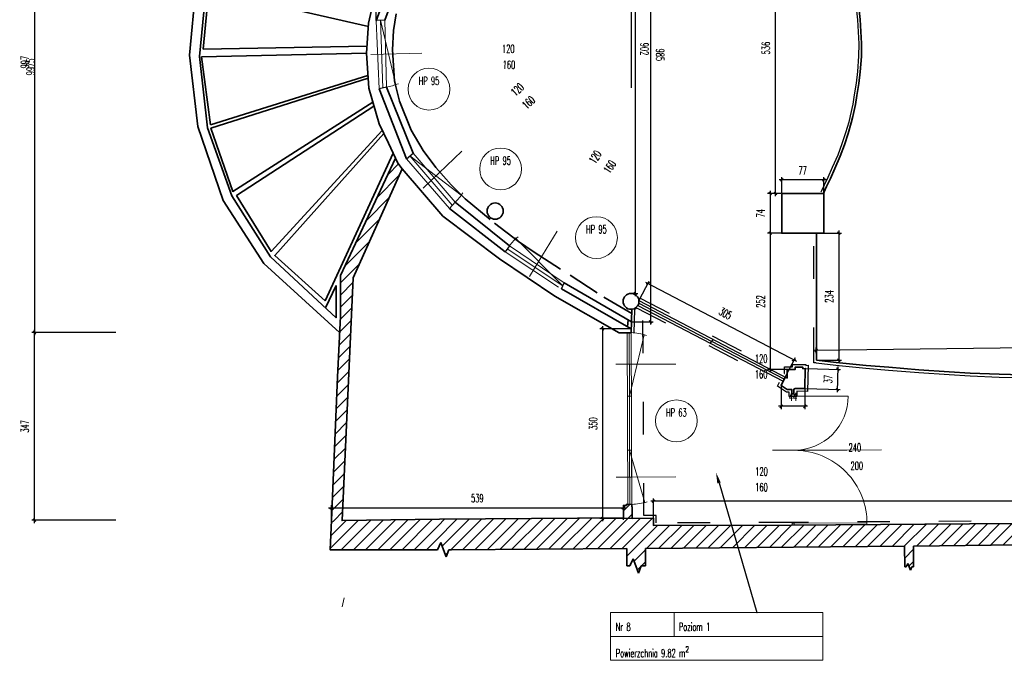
# Model space of a CAD drawing. Header units: millimetres. Extents: x 19887 to 192597, y -14203 to 39042.
# Tile 151 of 256: x 45331 to 49328, y -13860 to -11260. Entities that reach past the tile are written whole.
import ezdxf
from ezdxf import colors
from ezdxf.entities.mleader import LeaderData, LeaderLine
from ezdxf.math import Vec2, Vec3

# ---------------------------------------------------------------- set-up
doc = ezdxf.new("R2010")
doc.units = ezdxf.units.MM
doc.linetypes.add('ACAD_ISO03W100', pattern=[30, 12, -18])
doc.layers.get('Defpoints').update_dxf_attribs({"color": 4})
for name, color, linetype, lineweight in [('Basen_rzut_poziom_1_obrys', 252, 'Continuous', 35), ('Drzwi', 2, 'Continuous', 5), ('Okna', 252, 'Continuous', 5), ('Schody', 252, 'Continuous', 5), ('Tabela', 1, 'Continuous', 0)]:
    doc.layers.add(name, color=color, linetype=linetype, lineweight=lineweight)
for name, color, linetype in [('Opis', 252, 'Continuous'), ('Sufit podwieszany', 252, 'Continuous'), ('Wymiarowanie', 3, 'Continuous'), ('Wypełnienie', 252, 'Continuous')]:
    doc.layers.add(name, color=color, linetype=linetype)
doc.styles.add('ROMANS', font='romans.shx', dxfattribs={"width": 0.6})
doc.styles.get("Standard").update_dxf_attribs({"font": 'arial.ttf'})
doc.dimstyles.new('000001FB70622F18', dxfattribs={"dimtxt": 20, "dimasz": 5, "dimexe": 5, "dimexo": 1, "dimgap": 20, "dimtad": 1, "dimtoh": 1, "dimdec": 0, "dimtxsty": 'Standard', "dimblk": 'OBLIQUE', "dimcen": 0, "dimdle": 5, "dimclrd": 252, "dimclre": 252, "dimclrt": 252, "dimadec": 0, "dimazin": 0, "dimtfac": 1, "dimtdec": 0, "dimtmove": 0, "dimatfit": 3, "dimldrblk": 'OBLIQUE', "dimfxl": 150, "dimfxlon": 1, "dimlwd": 25, "dimlwe": 25, "dimarcsym": 1})
pattern_1 = [(45, (3252.028, -2175.285), (-11.22532, 11.22532), [])]

# ---------------------------------------------------------------- blocks, each defined once
blk = doc.blocks.new('_Oblique')
at = {"color": 0, "linetype": 'ByBlock', "lineweight": -2}
blk.add_line((-0.5, -0.5), (0.5, 0.5), dxfattribs=at)
blk = doc.blocks.new('*D923')
at = {"layer": 'Defpoints', "color": 0}
for p in [(130.1, -5891.7), (130, -6125.8), (171.2, -6125.8)]:
    blk.add_point(p, dxfattribs=at)
at = {"layer": 'Wymiarowanie', "color": 252, "linetype": 'Continuous', "lineweight": 25}
for p, q in [((131.1, -5891.7), (176.3, -5891.7)), ((171.3, -5886.7), (171.2, -6130.8)), ((131, -6125.8), (176.2, -6125.8))]:
    blk.add_line(p, q, dxfattribs=at)
at = {"layer": 'Wymiarowanie', "color": 252, "linetype": 'ByBlock', "lineweight": 25, "xscale": 5, "yscale": 5, "zscale": 5}
for p, rotation in [((171.3, -5891.7), 89.97443339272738), ((171.2, -6125.8), 269.9744333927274)]:
    blk.add_blockref('_Oblique', p, dxfattribs=dict(at, rotation=rotation))
at = {"layer": 'Wymiarowanie', "color": 252, "insert": (153.7, -6008.3), "char_height": 15, "attachment_point": 5, "rotation": 89.9744, "style": 'ROMANS'}
blk.add_mtext('234', dxfattribs=at)
blk = doc.blocks.new('*D924')
at = {"layer": 'Defpoints', "color": 0}
for p in [(1257.1, -6092.9), (1257.3, -6111.3), (130, -6125.8)]:
    blk.add_point(p, dxfattribs=at)
at = {"layer": 'Wymiarowanie', "color": 252, "linetype": 'Continuous', "lineweight": 25}
for p, q in [((124.7, -6107.4), (1262.1, -6092.8)), ((130, -6124.8), (129.7, -6102.4)), ((1257.3, -6110.3), (1257, -6087.9))]:
    blk.add_line(p, q, dxfattribs=at)
at = {"layer": 'Wymiarowanie', "color": 252, "linetype": 'ByBlock', "lineweight": 25, "xscale": 5, "yscale": 5, "zscale": 5}
for p, rotation in [((1257.1, -6092.9), 0.7378206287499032), ((129.7, -6107.4), 180.7378206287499)]:
    blk.add_blockref('_Oblique', p, dxfattribs=dict(at, rotation=rotation))
at = {"layer": 'Wymiarowanie', "color": 252, "insert": (693.2, -6082.6), "char_height": 15, "attachment_point": 5, "rotation": 0.7378, "style": 'ROMANS'}
blk.add_mtext('1127', dxfattribs=at)
blk = doc.blocks.new('*D925')
at = {"layer": 'Defpoints', "color": 0}
for p in [(66, -5818.1), (44.5, -5891.7), (66, -5891.7)]:
    blk.add_point(p, dxfattribs=at)
at = {"layer": 'Wymiarowanie', "color": 252, "linetype": 'Continuous', "lineweight": 25}
for p, q in [((44.5, -5813.1), (44.5, -5896.7)), ((65, -5818.1), (39.5, -5818.1)), ((65, -5891.7), (39.5, -5891.7))]:
    blk.add_line(p, q, dxfattribs=at)
at = {"layer": 'Wymiarowanie', "color": 252, "linetype": 'ByBlock', "lineweight": 25, "xscale": 5, "yscale": 5, "zscale": 5}
for p, rotation in [((44.5, -5818.1), 90), ((44.5, -5891.7), 270)]:
    blk.add_blockref('_Oblique', p, dxfattribs=dict(at, rotation=rotation))
at = {"layer": 'Wymiarowanie', "color": 252, "insert": (27, -5854.9), "char_height": 15, "attachment_point": 5, "rotation": 90, "style": 'ROMANS'}
blk.add_mtext('74', dxfattribs=at)
blk = doc.blocks.new('*D927')
at = {"layer": 'Defpoints', "color": 0}
for p in [(66, -5793.2), (66, -5818.1), (143.5, -5818.1)]:
    blk.add_point(p, dxfattribs=at)
at = {"layer": 'Wymiarowanie', "color": 252, "linetype": 'Continuous', "lineweight": 25}
for p, q in [((148.5, -5793.2), (61, -5793.2)), ((66, -5817.1), (66, -5788.2)), ((143.5, -5817.1), (143.5, -5788.2))]:
    blk.add_line(p, q, dxfattribs=at)
at = {"layer": 'Wymiarowanie', "color": 252, "linetype": 'ByBlock', "lineweight": 25, "xscale": 5, "yscale": 5, "zscale": 5, "rotation": 180}
blk.add_blockref('_Oblique', (66, -5793.2), dxfattribs=at)
at = {"layer": 'Wymiarowanie', "color": 252, "linetype": 'ByBlock', "lineweight": 25, "xscale": 5, "yscale": 5, "zscale": 5}
blk.add_blockref('_Oblique', (143.5, -5793.2), dxfattribs=at)
at = {"layer": 'Wymiarowanie', "color": 252, "insert": (104.7, -5775.7), "char_height": 15, "attachment_point": 5, "style": 'ROMANS'}
blk.add_mtext('77', dxfattribs=at)
blk = doc.blocks.new('*D932')
at = {"layer": 'Defpoints', "color": 0}
for p in [(-170.6, -6386.2), (-170.6, -6431), (1315.6, -6425.8)]:
    blk.add_point(p, dxfattribs=at)
at = {"layer": 'Wymiarowanie', "color": 252, "linetype": 'Continuous', "lineweight": 25}
for p, q in [((1320.6, -6386.2), (-175.6, -6386.2)), ((-170.6, -6430), (-170.6, -6381.2)), ((1315.6, -6424.8), (1315.6, -6381.2))]:
    blk.add_line(p, q, dxfattribs=at)
at = {"layer": 'Wymiarowanie', "color": 252, "linetype": 'ByBlock', "lineweight": 25, "xscale": 5, "yscale": 5, "zscale": 5, "rotation": 180}
blk.add_blockref('_Oblique', (-170.6, -6386.2), dxfattribs=at)
at = {"layer": 'Wymiarowanie', "color": 252, "linetype": 'ByBlock', "lineweight": 25, "xscale": 5, "yscale": 5, "zscale": 5}
blk.add_blockref('_Oblique', (1315.6, -6386.2), dxfattribs=at)
at = {"layer": 'Wymiarowanie', "color": 252, "insert": (572.5, -6368.7), "char_height": 15, "attachment_point": 5, "style": 'ROMANS'}
blk.add_mtext('1486', dxfattribs=at)
blk = doc.blocks.new('*D935')
at = {"layer": 'Defpoints', "color": 0}
for p in [(-211.8, -6067.9), (-264.5, -6418), (-209.7, -6418)]:
    blk.add_point(p, dxfattribs=at)
at = {"layer": 'Wymiarowanie', "color": 252, "linetype": 'Continuous', "lineweight": 25}
for p, q in [((-212.8, -6067.9), (-269.5, -6067.9)), ((-264.5, -6062.9), (-264.5, -6423)), ((-210.7, -6418), (-269.5, -6418))]:
    blk.add_line(p, q, dxfattribs=at)
at = {"layer": 'Wymiarowanie', "color": 252, "linetype": 'ByBlock', "lineweight": 25, "xscale": 5, "yscale": 5, "zscale": 5}
for p, rotation in [((-264.5, -6067.9), 90.00000000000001), ((-264.5, -6418), 270)]:
    blk.add_blockref('_Oblique', p, dxfattribs=dict(at, rotation=rotation))
at = {"layer": 'Wymiarowanie', "color": 252, "insert": (-282, -6242.9), "char_height": 15, "attachment_point": 5, "rotation": 90, "style": 'ROMANS'}
blk.add_mtext('350', dxfattribs=at)
blk = doc.blocks.new('*D940')
at = {"layer": 'Defpoints', "color": 0}
for p in [(-797.7, -5077.2), (-1313, -6074.7), (-749.9, -6074.7)]:
    blk.add_point(p, dxfattribs=at)
at = {"layer": 'Wymiarowanie', "color": 252, "linetype": 'Continuous', "lineweight": 25}
for p, q in [((-1163, -5077.2), (-1318, -5077.2)), ((-1313, -5072.2), (-1313, -6079.7)), ((-1163, -6074.7), (-1318, -6074.7))]:
    blk.add_line(p, q, dxfattribs=at)
at = {"layer": 'Wymiarowanie', "color": 252, "linetype": 'ByBlock', "lineweight": 25, "xscale": 5, "yscale": 5, "zscale": 5}
for p, rotation in [((-1313, -5077.2), 90.00000000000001), ((-1313, -6074.7), 270)]:
    blk.add_blockref('_Oblique', p, dxfattribs=dict(at, rotation=rotation))
at = {"layer": 'Wymiarowanie', "color": 252, "insert": (-1330.5, -5575.9), "char_height": 15, "attachment_point": 5, "rotation": 90, "style": 'ROMANS'}
blk.add_mtext('997', dxfattribs=at)
blk = doc.blocks.new('*D948')
at = {"layer": 'Defpoints', "color": 0}
for p in [(-226.7, -5070), (-211.3, -6055.1), (-176, -6055.1)]:
    blk.add_point(p, dxfattribs=at)
at = {"layer": 'Wymiarowanie', "color": 252, "linetype": 'Continuous', "lineweight": 25}
for p, q in [((-176, -5065), (-176, -6060.1)), ((-225.7, -5070), (-171, -5070)), ((-210.3, -6055.1), (-171, -6055.1))]:
    blk.add_line(p, q, dxfattribs=at)
at = {"layer": 'Wymiarowanie', "color": 252, "linetype": 'ByBlock', "lineweight": 25, "xscale": 5, "yscale": 5, "zscale": 5}
for p, rotation in [((-176, -5070), 90.00000000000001), ((-176, -6055.1), 270)]:
    blk.add_blockref('_Oblique', p, dxfattribs=dict(at, rotation=rotation))
at = {"layer": 'Wymiarowanie', "color": 252, "insert": (-158.5, -5562.5), "char_height": 15, "attachment_point": 5, "rotation": 270, "style": 'ROMANS'}
blk.add_mtext('985', dxfattribs=at)
blk = doc.blocks.new('*D939')
at = {"layer": 'Defpoints', "color": 0}
for p in [(-211.3, -5473.6), (-682.5, -5499.1), (-211.3, -6055.1)]:
    blk.add_point(p, dxfattribs=at)
at = {"layer": 'Wymiarowanie', "color": 252, "linetype": 'Continuous', "lineweight": 25}
for p, q in [((-682.5, -5498.1), (-682.5, -5468.6)), ((-211.3, -5623.6), (-211.3, -5468.6)), ((-687.5, -5473.6), (-206.3, -5473.6))]:
    blk.add_line(p, q, dxfattribs=at)
at = {"layer": 'Wymiarowanie', "color": 252, "linetype": 'ByBlock', "lineweight": 25, "xscale": 5, "yscale": 5, "zscale": 5, "rotation": 180}
blk.add_blockref('_Oblique', (-682.5, -5473.6), dxfattribs=at)
at = {"layer": 'Wymiarowanie', "color": 252, "linetype": 'ByBlock', "lineweight": 25, "xscale": 5, "yscale": 5, "zscale": 5}
blk.add_blockref('_Oblique', (-211.3, -5473.6), dxfattribs=at)
at = {"layer": 'Wymiarowanie', "color": 252, "insert": (-446.9, -5456.1), "char_height": 15, "attachment_point": 5, "style": 'ROMANS'}
blk.add_mtext('471', dxfattribs=at)
blk = doc.blocks.new('*D950')
at = {"layer": 'Defpoints', "color": 0}
for p in [(-234.3, -5100.9), (-212.3, -6002.6), (-204.7, -6002.6)]:
    blk.add_point(p, dxfattribs=at)
at = {"layer": 'Wymiarowanie', "color": 252, "linetype": 'Continuous', "lineweight": 25}
for p, q in [((-233.3, -5100.9), (-199.7, -5100.9)), ((-204.7, -5095.9), (-204.7, -6007.6)), ((-211.3, -6002.6), (-199.7, -6002.6))]:
    blk.add_line(p, q, dxfattribs=at)
at = {"layer": 'Wymiarowanie', "color": 252, "linetype": 'ByBlock', "lineweight": 25, "xscale": 5, "yscale": 5, "zscale": 5}
for p, rotation in [((-204.7, -5100.9), 90.00000000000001), ((-204.7, -6002.6), 270)]:
    blk.add_blockref('_Oblique', p, dxfattribs=dict(at, rotation=rotation))
at = {"layer": 'Wymiarowanie', "color": 252, "insert": (-187.2, -5551.8), "char_height": 15, "attachment_point": 5, "rotation": 270, "style": 'ROMANS'}
blk.add_mtext('902', dxfattribs=at)
blk = doc.blocks.new('*D952')
at = {"layer": 'Defpoints', "color": 0}
for p in [(54.3, -5281.8), (66, -5281.8), (66, -5818.1)]:
    blk.add_point(p, dxfattribs=at)
at = {"layer": 'Wymiarowanie', "color": 252, "linetype": 'Continuous', "lineweight": 25}
for p, q in [((65, -5281.8), (49.3, -5281.8)), ((54.3, -5823.1), (54.3, -5276.8)), ((65, -5818.1), (49.3, -5818.1))]:
    blk.add_line(p, q, dxfattribs=at)
at = {"layer": 'Wymiarowanie', "color": 252, "linetype": 'ByBlock', "lineweight": 25, "xscale": 5, "yscale": 5, "zscale": 5}
for p, rotation in [((54.3, -5281.8), 90.00000000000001), ((54.3, -5818.1), 270)]:
    blk.add_blockref('_Oblique', p, dxfattribs=dict(at, rotation=rotation))
at = {"layer": 'Wymiarowanie', "color": 252, "insert": (36.8, -5550), "char_height": 15, "attachment_point": 5, "rotation": 90, "style": 'ROMANS'}
blk.add_mtext('536', dxfattribs=at)
blk = doc.blocks.new('*D955')
at = {"layer": 'Defpoints', "color": 0}
for p in [(66, -5891.7), (44.5, -6143.3), (76.1, -6143.3)]:
    blk.add_point(p, dxfattribs=at)
at = {"layer": 'Wymiarowanie', "color": 252, "linetype": 'Continuous', "lineweight": 25}
for p, q in [((65, -5891.7), (39.5, -5891.7)), ((44.5, -5886.7), (44.5, -6148.3)), ((75.1, -6143.3), (39.5, -6143.3))]:
    blk.add_line(p, q, dxfattribs=at)
at = {"layer": 'Wymiarowanie', "color": 252, "linetype": 'ByBlock', "lineweight": 25, "xscale": 5, "yscale": 5, "zscale": 5}
for p, rotation in [((44.5, -5891.7), 90.00000000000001), ((44.5, -6143.3), 270)]:
    blk.add_blockref('_Oblique', p, dxfattribs=dict(at, rotation=rotation))
at = {"layer": 'Wymiarowanie', "color": 252, "insert": (27, -6017.5), "char_height": 15, "attachment_point": 5, "rotation": 90, "style": 'ROMANS'}
blk.add_mtext('252', dxfattribs=at)
blk = doc.blocks.new('*D956')
at = {"layer": 'Defpoints', "color": 0}
for p in [(-197.5, -6016), (88.9, -6125.5), (72.5, -6157)]:
    blk.add_point(p, dxfattribs=at)
at = {"layer": 'Wymiarowanie', "color": 252, "linetype": 'Continuous', "lineweight": 25}
for p, q in [((-197, -6015.1), (-178.7, -5980.1)), ((-185.5, -5982.2), (93.4, -6127.8)), ((73, -6156.1), (91.3, -6121.1))]:
    blk.add_line(p, q, dxfattribs=at)
at = {"layer": 'Wymiarowanie', "color": 252, "linetype": 'ByBlock', "lineweight": 25, "xscale": 5, "yscale": 5, "zscale": 5}
for p, rotation in [((-181, -5984.5), 152.428210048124), ((88.9, -6125.5), 332.428210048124)]:
    blk.add_blockref('_Oblique', p, dxfattribs=dict(at, rotation=rotation))
at = {"layer": 'Wymiarowanie', "color": 252, "insert": (-37.9, -6039.5), "char_height": 15, "attachment_point": 5, "rotation": 332.4282, "style": 'ROMANS'}
blk.add_mtext('305', dxfattribs=at)
blk = doc.blocks.new('*D957')
at = {"layer": 'Defpoints', "color": 0}
for p in [(109.5, -6141.1), (108.5, -6178.4), (168.6, -6180.1)]:
    blk.add_point(p, dxfattribs=at)
at = {"layer": 'Wymiarowanie', "color": 252, "linetype": 'Continuous', "lineweight": 25}
for p, q in [((169.8, -6137.8), (168.4, -6185.1)), ((110.5, -6141.1), (174.6, -6142.9)), ((109.5, -6178.4), (173.6, -6180.2))]:
    blk.add_line(p, q, dxfattribs=at)
at = {"layer": 'Wymiarowanie', "color": 252, "linetype": 'ByBlock', "lineweight": 25, "xscale": 5, "yscale": 5, "zscale": 5}
for p, rotation in [((169.6, -6142.8), 88.40564580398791), ((168.6, -6180.1), 268.405645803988)]:
    blk.add_blockref('_Oblique', p, dxfattribs=dict(at, rotation=rotation))
at = {"layer": 'Wymiarowanie', "color": 252, "insert": (151.6, -6160.9), "char_height": 15, "attachment_point": 5, "rotation": 88.4056, "style": 'ROMANS'}
blk.add_mtext('37', dxfattribs=at)
blk = doc.blocks.new('*D958')
at = {"layer": 'Defpoints', "color": 0}
for p in [(64.9, -6172.3), (108.5, -6178.4), (64.9, -6211)]:
    blk.add_point(p, dxfattribs=at)
at = {"layer": 'Wymiarowanie', "color": 252, "linetype": 'Continuous', "lineweight": 25}
for p, q in [((64.9, -6173.3), (64.9, -6216)), ((108.5, -6179.4), (108.5, -6216)), ((113.5, -6211), (59.9, -6211))]:
    blk.add_line(p, q, dxfattribs=at)
at = {"layer": 'Wymiarowanie', "color": 252, "linetype": 'ByBlock', "lineweight": 25, "xscale": 5, "yscale": 5, "zscale": 5, "rotation": 180}
blk.add_blockref('_Oblique', (64.9, -6211), dxfattribs=at)
at = {"layer": 'Wymiarowanie', "color": 252, "linetype": 'ByBlock', "lineweight": 25, "xscale": 5, "yscale": 5, "zscale": 5}
blk.add_blockref('_Oblique', (108.5, -6211), dxfattribs=at)
at = {"layer": 'Wymiarowanie', "color": 252, "insert": (86.7, -6193.5), "char_height": 15, "attachment_point": 5, "style": 'ROMANS'}
blk.add_mtext('44', dxfattribs=at)
blk = doc.blocks.new('*D960')
at = {"layer": 'Defpoints', "color": 0}
for p in [(-226.3, -6398.1), (-765.1, -6421.3), (-226.3, -6421.3)]:
    blk.add_point(p, dxfattribs=at)
at = {"layer": 'Wymiarowanie', "color": 252, "linetype": 'Continuous', "lineweight": 25}
for p, q in [((-765.1, -6420.3), (-765.1, -6393.1)), ((-226.3, -6420.3), (-226.3, -6393.1)), ((-770.1, -6398.1), (-221.3, -6398.1))]:
    blk.add_line(p, q, dxfattribs=at)
at = {"layer": 'Wymiarowanie', "color": 252, "linetype": 'ByBlock', "lineweight": 25, "xscale": 5, "yscale": 5, "zscale": 5, "rotation": 180}
blk.add_blockref('_Oblique', (-765.1, -6398.1), dxfattribs=at)
at = {"layer": 'Wymiarowanie', "color": 252, "linetype": 'ByBlock', "lineweight": 25, "xscale": 5, "yscale": 5, "zscale": 5}
blk.add_blockref('_Oblique', (-226.3, -6398.1), dxfattribs=at)
at = {"layer": 'Wymiarowanie', "color": 252, "insert": (-495.7, -6380.6), "char_height": 15, "attachment_point": 5, "style": 'ROMANS'}
blk.add_mtext('539', dxfattribs=at)
blk = doc.blocks.new('*D959')
at = {"layer": 'Defpoints', "color": 0}
for p in [(-1313, -6074.7), (-749.9, -6074.7), (-765.1, -6421.3)]:
    blk.add_point(p, dxfattribs=at)
at = {"layer": 'Wymiarowanie', "color": 252, "linetype": 'Continuous', "lineweight": 25}
for p, q in [((-1163, -6074.7), (-1318, -6074.7)), ((-1313, -6426.3), (-1313, -6069.7)), ((-1163, -6421.3), (-1318, -6421.3))]:
    blk.add_line(p, q, dxfattribs=at)
at = {"layer": 'Wymiarowanie', "color": 252, "linetype": 'ByBlock', "lineweight": 25, "xscale": 5, "yscale": 5, "zscale": 5}
for p, rotation in [((-1313, -6074.7), 90.00000000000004), ((-1313, -6421.3), 270.0000000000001)]:
    blk.add_blockref('_Oblique', p, dxfattribs=dict(at, rotation=rotation))
at = {"layer": 'Wymiarowanie', "color": 252, "insert": (-1330.5, -6248), "char_height": 15, "attachment_point": 5, "rotation": 90, "style": 'ROMANS'}
blk.add_mtext('347', dxfattribs=at)
blk = doc.blocks.new('G$CF5E15B28')
at = {"layer": 'Wypełnienie'}
h = blk.add_hatch(dxfattribs=at)
h.set_pattern_fill('ANSI31', color=253, scale=5, angle=90)
h.set_pattern_definition(pattern_1)
h.paths.add_polyline_path([(1315.6, -6425.8), (1315.6, -6421.3), (83.7, -6430.3), (-170.6, -6431), (-170.6, -6417.4), (-209.7, -6418), (-209.7, -6396.4), (-210.8, -6396.4), (-210.8, -6392), (-220.5, -6392), (-220.5, -6393.7), (-226.3, -6393.7), (-226.3, -6417), (-554.5, -6419.4), (-565.6, -6419.5), (-574.8, -6475.5), (-569.1, -6475.5), (-563.1, -6462.5), (-558.1, -6475.5), (-553.1, -6488.5), (-548.1, -6475.5), (-543.1, -6475.5), (-219.9, -6473.5), (-219.8, -6505.6), (-214.1, -6505.6), (-208.1, -6492.6), (-203.1, -6505.6), (-198.1, -6518.6), (-193.1, -6505.6), (-185.6, -6505.2), (-185.7, -6473.2), (292.8, -6469.2), (293, -6507.3), (295.7, -6507.3), (298.7, -6500.9), (301.1, -6507.3), (303.6, -6513.6), (306, -6507.3), (309.2, -6507.1), (309.2, -6469.1), (787.3, -6462.7), (787.3, -6507.3), (789.2, -6507.3), (792.1, -6500.9), (794.6, -6507.3), (797, -6513.6), (799.5, -6507.3), (802.6, -6507.1), (802.6, -6461.9), (1315.6, -6459.9)])
h.paths.add_polyline_path([(1592, -6423.6), (1496.3, -6423.6), (1496.3, -6444.3), (1483.9, -6444.3), (1483.9, -6456), (1438.3, -6456), (1438.3, -6451.3), (1392.8, -6451.3), (1392.8, -6445.2), (1383, -6445.2), (1383, -6425.8), (1315.6, -6425.8), (1315.6, -6459.9), (1348.9, -6459.9), (1348.9, -6479.3), (1358.7, -6479.3), (1358.7, -6485.5), (1404.2, -6485.5), (1404.2, -6490.1), (1510.2, -6490.1), (1510.1, -6525.5), (1515.8, -6525.5), (1521.7, -6512.5), (1526.7, -6525.5), (1531.7, -6538.5), (1536.7, -6525.5), (1544.3, -6525.1), (1544.3, -6473), (1561.8, -6473), (1561.8, -6455.9), (1592, -6457)])
h.paths.add_polyline_path([(-724.6, -5974), (-634.7, -5772.6), (-642.5, -5762.3), (-646.6, -5753.4), (-748.5, -5969.9), (-748.5, -6044.9), (-753.7, -6157), (-765.1, -6421.3), (-745.4, -6421.7)])
h.paths.add_polyline_path([(108.9, -4624), (80.7, -4624), (81.6, -4637.3), (-190.7, -4637.9), (-190.7, -4625.2), (-247.7, -4625.2), (-247.7, -4632.7), (-384.6, -4630.4), (-381.8, -4456.7), (-409.3, -4456.7), (-408.3, -4356), (-380.3, -4356.4), (-374.8, -3966), (-403.4, -3966), (-402, -3864.7), (-374.3, -3865.4), (-368, -3433.4), (-397.8, -3433.7), (-397.3, -3383.2), (-413.3, -3383), (-413.9, -3449.9), (-384.3, -3449.6), (-390, -3849), (-417.7, -3848.3), (-419.6, -3982), (-391, -3982), (-396.1, -4340.2), (-424.1, -4339.8), (-425.4, -4472.6), (-398, -4472.7), (-400.2, -4658.2), (-400.4, -4668.2), (-400.4, -4674.2), (-240.5, -4673.1), (-240.5, -4687.8), (-232.4, -4687.8), (-232.4, -4689.7), (-212.4, -4689.7), (-212.4, -4685.8), (-210.5, -4685.8), (-210.5, -4664.4), (108.9, -4664.4)])
h = blk.add_hatch(dxfattribs=at)
h.set_pattern_fill('ANSI31', color=253, scale=5, angle=90)
h.set_pattern_definition(pattern_1)
h.paths.add_polyline_path([(-565.6, -6419.5), (-745.4, -6421.7), (-765.1, -6421.3), (-767.4, -6475.5), (-574.8, -6475.5)])
at = {"layer": 'Basen_rzut_poziom_1_obrys', "color": 253}
for p, q in [((-682.5, -5499.5, 0), (-637.8, -5374.1, 0)), ((-621.8, -5378.9, 0), (-666.5, -5498.4, 0)), ((-626.5, -5754.1, 0), (-676.9, -5625.5, 0)), ((-663.4, -5622.3, 0), (-614.3, -5743.6, 0)), ((-444.5, -5926, 0), (-547.2, -5845.7, 0)), ((-536.8, -5834.5, 0), (-436.3, -5914.6, 0)), ((-211.8, -6067.9, 0), (-340.5, -5994, 0)), ((-335.2, -5983.4, 0), (-211.3, -6055.1, 0))]:
    blk.add_line(p, q, dxfattribs=at)
at = {"layer": 'Basen_rzut_poziom_1_obrys', "color": 253, "elevation": 0}
for points in [[(-797.7, -5077.2), (-912.7, -5195.5), (-969.8, -5300.5), (-1014.9, -5438.2), (-1026.6, -5562.8), (-1011.6, -5695), (-964.9, -5831.1), (-889.8, -5947.4), (-749.9, -6074.7)], [(-1008.6, -5565.5), (-996.1, -5438.3), (-954.2, -5307.3), (-896.6, -5201.9), (-794.4, -5092)], [(158, -5308), (175.3, -5347.4), (188.2, -5383.5), (200.4, -5425.5), (206.9, -5463.9), (210.6, -5497.5), (213.4, -5541.8), (212.9, -5565.5), (210.6, -5593.6), (208.2, -5615.1), (204.8, -5637.2), (202.1, -5654.2), (197.3, -5676), (194.4, -5687.9), (188.7, -5707.8), (181.8, -5728.6), (174, -5749.4), (163.9, -5772.2), (155.8, -5790.6), (148.7, -5805.1), (144.1, -5815.3), (142.8, -5818.1)], [(-639.3, -5345), (-666.6, -5406.5), (-685.7, -5455.2), (-696.3, -5504.3), (-700.4, -5559.6), (-696.1, -5624), (-677, -5690), (-659.5, -5725.6), (-642.5, -5762.3), (-634.7, -5772.6)], [(-1001.5, -5552.2), (-991.1, -5442.3), (-696.7, -5510.1)], [(-1001.5, -5552.2), (-699.4, -5546.3)], [(-1008.6, -5565.5), (-993.7, -5697.3), (-948.8, -5822.5), (-877.4, -5935.2), (-756.2, -6047.6), (-756.2, -5988)], [(-700.4, -5559.6), (-1004.5, -5566.3)], [(-988.3, -5691.8), (-1004.5, -5566.3)], [(-988.3, -5691.8), (-697.7, -5600.5)], [(-697.3, -5605.4), (-987.3, -5698), (-947, -5814.6), (-688.5, -5650)], [(-686.5, -5657), (-940.1, -5822.3), (-876.3, -5925.2), (-671.1, -5702)], [(-668.3, -5707.8), (-869.4, -5932.9), (-776.2, -6016.5)], [(-651, -5743.9), (-776.2, -6016.5)], [(-765.1, -6421.3), (-753.7, -6157), (-748.5, -6044.9), (-748.5, -5969.9), (-646.6, -5753.4)], [(-634.7, -5772.6), (-724.6, -5974), (-745.4, -6421.7), (-745.4, -6421.7)], [(-634.7, -5772.6), (-559.1, -5859.9), (-455.1, -5939.1), (-352.6, -6007.9), (-234.1, -6075.1)], [(130, -6125.8), (166.3, -6130.2), (221.6, -6135.6), (263.6, -6139), (319.2, -6143.8), (375.1, -6147.1), (413.8, -6149.6), (467.2, -6151.9), (529.2, -6153.6), (593.6, -6155), (643.3, -6154.9), (713.9, -6154.1), (779.7, -6152.4), (869.9, -6148.7), (922.3, -6146), (971.6, -6141.9), (1030.6, -6137), (1089.5, -6131.3), (1144.9, -6125.9), (1186.8, -6121.1), (1257.3, -6111.3), (1257.3, -5887.3)], [(130, -6125.8), (130.1, -5891.7)], [(-775.9, -6029.3), (-756.2, -5988)], [(-210.6, -6032), (-212, -6075.1)], [(-205.6, -6032.1), (-201.7, -6029.1)], [(-217.3, -6051.6), (-218.4, -6064.1)], [(-234.1, -6075.1), (-212, -6075.1)], [(-219.5, -6075.1), (-234.1, -6075.1)], [(76.1, -6158.9), (76.1, -6143.3), (90.6, -6143.3), (90.6, -6139), (105.2, -6139), (105.2, -6141.8), (109.5, -6141.1), (108.6, -6178.4), (90.4, -6177.9), (89.8, -6178.6), (88.6, -6179.2), (88.6, -6188.1)], [(88.6, -6188.1), (84.7, -6188.1), (84.7, -6180.1), (76.2, -6179.7), (64.9, -6172.3), (72.5, -6157)], [(68.7, -6164.6), (72.5, -6157)], [(-218.3, -6392), (-220.5, -6392), (-220.5, -6393.7), (-226.3, -6393.7), (-226.3, -6417), (-565.6, -6419.5)], [(-209.7, -6396.4), (-210.8, -6396.4), (-210.8, -6392), (-210.8, -6392), (-210.8, -6392)], [(83.7, -6430.3), (-170.6, -6431), (-170.6, -6417.4), (-209.7, -6418), (-209.7, -6396.4)], [(-574.8, -6475.5), (-767.4, -6475.5), (-765.1, -6421.3)], [(-767.4, -6475.5), (-765.1, -6421.3)], [(-745.4, -6421.7), (-565.6, -6419.5)], [(1315.6, -6421.3), (83.7, -6430.3)], [(-563.1, -6462.5), (-569.1, -6475.5)], [(-558.1, -6475.5), (-563.1, -6462.5)], [(787.3, -6462.7), (309.2, -6469.1)], [(-569.1, -6475.5), (-574.8, -6475.5)], [(-553.1, -6488.5), (-558.1, -6475.5)], [(-548.1, -6475.5), (-553.1, -6488.5)], [(-543.1, -6475.5), (-548.1, -6475.5)], [(-543.1, -6475.5), (-548.1, -6475.5)], [(-543.1, -6475.5), (-219.9, -6473.5)], [(-219.8, -6505.6), (-219.9, -6473.5)], [(-185.7, -6473.2), (292.8, -6469.2), (293, -6507.3)], [(-185.7, -6473.2), (-185.6, -6505.2)], [(309.2, -6507.1), (309.2, -6469.1)], [(-208.1, -6492.6), (-214.1, -6505.6)], [(-203.1, -6505.6), (-208.1, -6492.6)], [(298.7, -6500.9), (295.7, -6507.3)], [(301.1, -6507.3), (298.7, -6500.9)], [(-214.1, -6505.6), (-219.7, -6505.6)], [(-198.1, -6518.6), (-203.1, -6505.6)], [(-193.1, -6505.6), (-198.1, -6518.6)], [(-185.6, -6505.2), (-193.1, -6505.6)], [(-185.6, -6505.2), (-193.1, -6505.6)], [(295.7, -6507.3), (293, -6507.3)], [(303.6, -6513.6), (301.1, -6507.3)], [(306, -6507.3), (303.6, -6513.6)], [(309.2, -6507.1), (306, -6507.3)], [(309.2, -6507.1), (306, -6507.3)]]:
    blk.add_lwpolyline(points, dxfattribs=at)
at = {"layer": 'Basen_rzut_poziom_1_obrys', "color": 253, "linetype": 'ACAD_ISO03W100', "ltscale": 5, "elevation": 0}
blk.add_lwpolyline([(-645.4, -5487.1), (-650.3, -5517.4), (-652.3, -5553.3), (-648.5, -5611.1), (-639.6, -5648.2), (-617.6, -5701.6), (-595.6, -5739), (-572.1, -5770.6), (-543.8, -5802.5), (-518.4, -5827.9), (-464.2, -5873), (-419.8, -5906.7), (-392.6, -5925.6), (-324.6, -5968.8), (-262.1, -6009.5), (-210.8, -6039.6)], dxfattribs=at)
at = {"layer": 'Basen_rzut_poziom_1_obrys', "color": 253, "elevation": 0}
blk.add_lwpolyline([(66, -5818.1), (143.5, -5818.1), (143.5, -5891.7), (66, -5891.7)], close=True, dxfattribs=at)
at = {"layer": 'Basen_rzut_poziom_1_obrys', "color": 253}
for centre, radius in [((-462.8, -5850.8, 0), 15), ((-212.1, -6017.3, 0), 14.7)]:
    blk.add_circle(centre, radius, dxfattribs=at)
at = {"layer": 'Drzwi', "color": 253, "elevation": 0}
for points in [[(84.7, -6188.1), (88.7, -6188.1), (88.7, -6192.1), (84.7, -6192.1)], [(85, -6426.3), (89, -6426.3), (89, -6430.3), (85, -6430.3)]]:
    blk.add_lwpolyline(points, close=True, dxfattribs=at)
for points in [[(88.7, -6192.1), (188.7, -6192)], [(48.9, -6292.1), (250.2, -6291.1)], [(48.9, -6292.1), (186, -6292.1)], [(223.2, -6426.1), (89, -6426.3)]]:
    blk.add_lwpolyline(points, dxfattribs=at)
at = {"layer": 'Drzwi', "color": 253}
for centre, radius, start, end in [((88.7, -6192.1, 0), 100, 269.9139, 0.0525), ((89, -6426.3, 0), 134.2, 358.7215, 90.0953)]:
    blk.add_arc(centre, radius, start, end, dxfattribs=at)
at = {"layer": 'Okna', "color": 253}
for p, q in [((-676.9, -5625.5, 0), (-682.5, -5499.5, 0)), ((-666.5, -5498.4, 0), (-663.4, -5622.3, 0)), ((-547.2, -5845.7, 0), (-626.5, -5754.1, 0)), ((-614.3, -5743.6, 0), (-536.8, -5834.5, 0)), ((-436.3, -5914.6, 0), (-335.2, -5983.4, 0)), ((-345.7, -5991, 0), (-444.5, -5926, 0))]:
    blk.add_line(p, q, dxfattribs=at)
at = {"layer": 'Okna', "color": 253, "elevation": 0}
for points in [[(-674.5, -5498.7), (-670.1, -5623.9)], [(-674.5, -5498.7), (-645.8, -5618.1)], [(-692.3, -5561.6), (-598.4, -5559.4)], [(-581.2, -5794.5), (-524.6, -5740.4)], [(-620.4, -5748.8), (-542, -5840.1)], [(-620.4, -5748.8), (-525.4, -5821.5)], [(-581.2, -5794.5), (-595.6, -5808.3)], [(-425.9, -5899.9), (-337.8, -5988.7)], [(-389.1, -5954.5), (-348.5, -5888.1)], [(-440.4, -5920.3), (-337.8, -5988.7)], [(-389.1, -5954.5), (-399.6, -5971.6)], [(-219.5, -6075.1), (-218.3, -6392)], [(-215.1, -6192), (-215.7, -6075.1)], [(-215.1, -6192), (-187.9, -6078.9)], [(-212, -6075.1), (-210.8, -6392)], [(-210.4, -6133.5), (-240.4, -6133.5)], [(-210.4, -6133.5), (-129.7, -6133.5)], [(-215.1, -6192), (-218.7, -6192), (-211.6, -6192)], [(-214.9, -6292), (-215.1, -6192)], [(-210.8, -6392), (-211.2, -6292), (-218.7, -6292)], [(-214.6, -6392), (-214.9, -6292)], [(-186.8, -6388.5), (-214.9, -6292)], [(-209.7, -6342), (-239.7, -6342)], [(-209.7, -6342), (-129.5, -6341.4)]]:
    blk.add_lwpolyline(points, dxfattribs=at)
at = {"layer": 'Okna', "color": 253}
for centre in [(-584.9, -5625.8, 0), (-452.8, -5773, 0), (-275.9, -5899.7, 0), (-128.4, -6237.8, 0)]:
    blk.add_circle(centre, 38.6, dxfattribs=at)
for centre, radius, start, end in [((-710.7, -5418.3, 0), 209.4, 283.0521, 289.3318), ((-605.1, -5763.3, 0), 98.7, 313.7793, 326.7655), ((-378.5, -5955.8, 0), 71.1, 126.2336, 144.5576), ((-215.4, -6175, 0), 100, 71.5771, 88.0629), ((-218.4, -6256.3, 0), 135.9, 273.2, 285.3691)]:
    blk.add_arc(centre, radius, start, end, dxfattribs=at)
at = {"layer": 'Opis', "color": 253}
for p, q in [((-666.5, -5498.4, 0), (-682.5, -5499.1, 0)), ((-663.4, -5622.3, 0), (-676.9, -5625.5, 0)), ((-211.3, -6055.1, 0), (-211.3, -6055.1, 0))]:
    blk.add_line(p, q, dxfattribs=at)
at = {"layer": 'Opis', "color": 253, "elevation": 0}
for points in [[(-626.5, -5754.1), (-614.3, -5743.6)], [(-547.2, -5845.7), (-536.8, -5834.5)], [(-436.3, -5914.6), (-444.5, -5926)], [(-340.5, -5994), (-335.2, -5983.4)], [(-199.4, -6024.7), (68.7, -6164.7), (68.7, -6164.7)], [(-197.8, -6020.7), (-63, -6091.1)], [(-197.5, -6016), (76.1, -6158.9), (76.1, -6158.9)], [(-219.5, -6075.1), (-212, -6075.1)], [(-65.4, -6094.7), (-60.7, -6087.4)], [(70.6, -6160.8), (-63, -6091.1)], [(-210.8, -6392), (-218.3, -6392)], [(-214.6, -6392), (-218.3, -6392)]]:
    blk.add_lwpolyline(points, dxfattribs=at)
at = {"layer": 'Schody', "color": 253}
blk.add_line((-741.6, -6564.6, 0), (-744.9, -6580.8, 0), dxfattribs=at)
at = {"layer": 'Sufit podwieszany', "color": 253, "linetype": 'ACAD_ISO03W100', "ltscale": 5, "elevation": 0}
for points in [[(141.1, -5281.8), (170.6, -5349.3), (183.4, -5385), (195.5, -5426.6), (201.9, -5464.6), (205.7, -5497.9), (208.4, -5541.9), (207.9, -5565.2), (205.6, -5593.1), (203.2, -5614.5), (199.8, -5636.4), (197.2, -5653.2), (192.4, -5674.9), (189.5, -5686.7), (183.9, -5706.4), (177.1, -5726.9), (169.3, -5747.5), (159.3, -5770.2), (151.2, -5788.5), (144.2, -5802.9), (139.6, -5813.2), (138.2, -5816)], [(125, -6125.8), (125.1, -5891.7)], [(129.4, -6130.7), (165.7, -6135.2), (221.1, -6140.6), (263.2, -6144), (318.9, -6148.8), (374.8, -6152.1), (413.6, -6154.5), (467, -6156.9), (529.1, -6158.6), (593.6, -6160), (643.4, -6159.9), (714, -6159.1), (779.9, -6157.4), (870.2, -6153.7), (922.7, -6151), (972.1, -6146.9), (1031.1, -6142), (1089.9, -6136.3), (1145.4, -6130.9), (1187.4, -6126.1), (1262.3, -6115.6), (1262.3, -5887.3)], [(-195.2, -6011.6), (71.1, -6150.6)], [(-201.7, -6029.1), (61.6, -6166.7)], [(-188.3, -6412.7), (-190.2, -6029.4), (-190.2, -6029.4)], [(-205.6, -6032.1), (-207, -6075.1)], [(71.1, -6150.6), (71.1, -6138.3), (85.6, -6138.3), (85.6, -6134), (110.2, -6134), (110.2, -6135.9), (114.6, -6135.2), (113.4, -6183.5), (93.6, -6183), (93.6, -6188.1)], [(88.6, -6193.1), (79.7, -6193.1), (79.7, -6184.9), (74.7, -6184.6), (58.4, -6174), (61.6, -6166.7)], [(93.6, -6188.1), (93.6, -6193.1), (88.6, -6193.1)], [(83.7, -6425.3), (-165.6, -6426), (-165.6, -6412.3), (-188.3, -6412.7), (-188.3, -6412.7)], [(1315.6, -6416.3), (83.6, -6425.3)]]:
    blk.add_lwpolyline(points, dxfattribs=at)
at = {"layer": 'Sufit podwieszany', "color": 253, "elevation": 0}
blk.add_lwpolyline([(129.4, -6130.7), (125, -6130.7), (125, -6125.8)], dxfattribs=at)
at = {"layer": 'Tabela', "color": 253, "elevation": 0}
blk.add_lwpolyline([(-249.9, -6591.5), (142.1, -6591.5), (142.1, -6679.6), (-249.9, -6679.6)], close=True, dxfattribs=at)
for points in [[(-132.3, -6591.5), (-132.3, -6635.6)], [(-249.9, -6635.6), (142.1, -6635.6)]]:
    blk.add_lwpolyline(points, dxfattribs=at)
at = {"layer": 'Drzwi', "color": 253, "char_height": 15, "width": 190.296, "style": 'ROMANS'}
for s, insert, attachment_point, rotation in [('120', (39.7, -6115.6, 0), 3, 359.6145), ('160', (39.6, -6144.5, 0), 3, 359.6145), ('240', (189.5, -6294.5, 0), 7, 0.6985), ('200', (193.1, -6328.4, 0), 7, 0.6985)]:
    blk.add_mtext(s, dxfattribs=dict(at, insert=insert, attachment_point=attachment_point, rotation=rotation))
at = {"layer": 'Okna', "color": 253, "char_height": 15, "width": 190.296, "attachment_point": 3, "style": 'ROMANS'}
for s, insert, rotation in [('120', (-427, -5543.9, 0), 359.6145), ('160', (-425.7, -5573.4, 0), 359.6145), ('120', (-418.4, -5613.3, 0), 42.456), ('160', (-397.6, -5637.2, 0), 42.456), ('120', (-278.2, -5737.2, 0), 56.6255), ('160', (-251.3, -5755.2, 0), 56.6255), ('120', (40.4, -6324, 0), 359.6145), ('160', (40.3, -6352.9, 0), 359.6145)]:
    blk.add_mtext(s, dxfattribs=dict(at, insert=insert, rotation=rotation))
at = {"layer": 'Okna', "color": 253, "char_height": 15, "width": 157.291, "attachment_point": 1, "style": 'ROMANS'}
for s, insert in [('HP 95', (-604, -5603, 0)), ('HP 95', (-471.9, -5750.2, 0)), ('HP 95', (-295, -5876.9, 0)), ('HP 63', (-147.6, -6215, 0))]:
    blk.add_mtext(s, dxfattribs=dict(at, insert=insert))
at = {"layer": 'Tabela', "color": 253, "char_height": 15, "width": 61580.813, "attachment_point": 1, "style": 'ROMANS'}
for s, insert in [('Nr 8', (-240.2, -6610.2, 0)), ('Poziom 1', (-123.8, -6610.2, 0)), ('\\A1;Powierzchnia 9.82 m{\\H0.7x;\\S2^ ;}', (-240.2, -6653.9, 0))]:
    blk.add_mtext(s, dxfattribs=dict(at, insert=insert))
at = {"layer": 'Wymiarowanie', "color": 253, "insert": (-1320.1, -5584.8, 0), "char_height": 15, "attachment_point": 5, "rotation": 90, "style": 'ROMANS'}
blk.add_mtext('9975', dxfattribs=at)
at = {"layer": 'Wymiarowanie', "color": 253}
for base, p1, p2, angle, override, picture, middle in [((-176, -6055.1, 0), (-226.7, -5070, 0), (-211.3, -6055.1, 0), 90, {"dimtxt": 15, "dimgap": 10, "dimtad": 2, "dimtxsty": 'ROMANS'}, '*D948', (-158.5, -5562.5, 0)), ((-1312.9733, -6074.6666, 0), (-797.6679, -5077.2012, 0), (-749.9056, -6074.6666, 0), 90, {"dimtxt": 15, "dimgap": 10, "dimtxsty": 'ROMANS'}, '*D940', (-1330.4733, -5575.9339, 0)), ((-204.7, -6002.6, 0), (-234.3, -5100.9, 0), (-212.3, -6002.6, 0), 90, {"dimtxt": 15, "dimgap": 10, "dimtad": 2, "dimtxsty": 'ROMANS'}, '*D950', (-187.2, -5551.8, 0)), ((54.3, -5281.8, 0), (66, -5818.1, 0), (66, -5281.8, 0), 90, {"dimtxt": 15, "dimgap": 10, "dimtxsty": 'ROMANS'}, '*D952', (36.8, -5550, 0)), ((-211.3, -5473.6, 0), (-682.5, -5499.1, 0), (-211.3, -6055.1, 0), 0, {"dimtxt": 15, "dimgap": 10, "dimtxsty": 'ROMANS'}, '*D939', (-446.9, -5456.1, 0)), ((44.5, -6143.3, 0), (66, -5891.7, 0), (76.1, -6143.3, 0), 90, {"dimtxt": 15, "dimgap": 10, "dimtxsty": 'ROMANS'}, '*D955', (27, -6017.5, 0)), ((-264.5, -6418, 0), (-211.8, -6067.9, 0), (-209.7, -6418, 0), 90, {"dimtxt": 15, "dimgap": 10, "dimtxsty": 'ROMANS'}, '*D935', (-282, -6242.9, 0)), ((-1313, -6074.7, 0), (-765.1, -6421.3, 0), (-749.9, -6074.7, 0), 90, {"dimtxt": 15, "dimgap": 10, "dimtxsty": 'ROMANS'}, '*D959', (-1330.5, -6248, 0)), ((64.9, -6211, 0), (108.5, -6178.4, 0), (64.9, -6172.3, 0), 0, {"dimtxt": 15, "dimgap": 10, "dimtxsty": 'ROMANS'}, '*D958', (86.7, -6193.5, 0)), ((-170.6, -6386.2, 0), (1315.6, -6425.8, 0), (-170.6, -6431, 0), 0, {"dimtxt": 15, "dimgap": 10, "dimtxsty": 'ROMANS', "dimtmove": 1}, '*D932', (572.5, -6368.7, 0))]:
    dim = blk.add_linear_dim(base=base, p1=p1, p2=p2, angle=angle, dimstyle='000001FB70622F18', override=override, dxfattribs=at)
    dim.commit()
    dim.dimension.update_dxf_attribs({"geometry": picture, "text_midpoint": middle})
for p1, p2, distance, picture, middle in [((143.4525, -5818.1431, 0), (65.99, -5818.1431, 0), -24.9267, '*D927', (104.7212, -5775.7164, 0)), ((66, -5818.1, 0), (66, -5891.7, 0), -21.5, '*D925', (27, -5854.9, 0)), ((-197.5, -6016, 0), (72.5, -6157, 0), 35.5, '*D956', (-37.9, -6039.5, 0)), ((130, -6125.8, 0), (1257.3, -6111.3, 0), 18.4, '*D924', (693.2, -6082.6, 0)), ((-765.1, -6421.3, 0), (-226.3, -6421.3, 0), 23.2, '*D960', (-495.7, -6380.6, 0))]:
    dim = blk.add_aligned_dim(p1=p1, p2=p2, distance=distance, dimstyle='000001FB70622F18', override={"dimtxt": 15, "dimgap": 10, "dimtxsty": 'ROMANS'}, dxfattribs=at)
    dim.commit()
    dim.dimension.update_dxf_attribs({"geometry": picture, "text_midpoint": middle})
for base, p1, p2, angle, picture, middle in [((171.2, -6125.8, 0), (130.1, -5891.7, 0), (130, -6125.8, 0), 269.9744, '*D923', (171.2, -6008.3, 0)), ((168.6, -6180.1, 0), (109.5, -6141.1, 0), (108.5, -6178.4, 0), 268.4056, '*D957', (169.1, -6161.4, 0))]:
    dim = blk.add_linear_dim(base=base, p1=p1, p2=p2, angle=angle, dimstyle='000001FB70622F18', override={"dimtxt": 15, "dimgap": 10, "dimtxsty": 'ROMANS'}, dxfattribs=at)
    dim.commit()
    dim.dimension.update_dxf_attribs({"geometry": picture, "text_midpoint": middle, "dimtype": 161})
at = {"layer": 'Schody', "color": 253}
ml = blk.add_multileader_mtext('Standard', dxfattribs=at)
ml.set_content('', color=253)
ml.set_leader_properties()
ml.build(insert=Vec2(0, 0))
ml.multileader.update_dxf_attribs({"text_top_attachment_type": 0, "text_bottom_attachment_type": 0, "dogleg_length": 0.8, "arrow_head_size": 20})
ctx = ml.context
ctx.base_point, ctx.char_height, ctx.arrow_head_size, ctx.landing_gap_size, ctx.plane_origin, ctx.plane_x_axis, ctx.plane_y_axis = Vec3(20.7, -6591.7, 0), 0.4, 20, 0.2, Vec3(379.5, -6607.5, 0), Vec3(1, 0, 0), Vec3(0, 1, 0)
ctx.attachment_type = 2
notes = []
notes.append((ctx, [(1, (1, 1, 0), (19.9, -6591.7, 0), (1, 0, 0), 0.8, [(0, [(-55.3, -6333.2, 0)], 256, [])])]))
ctx.mtext.insert, ctx.mtext.text_direction, ctx.mtext.flow_direction = Vec3(20.9, -6591.7, 0), Vec3(1, 0, 0), 5
for ctx, leaders in notes:
    for number, flags, end, landing, length, lines in leaders:
        leader = LeaderData()
        leader.index, (leader.has_last_leader_line, leader.has_dogleg_vector, leader.attachment_direction) = number, flags
        leader.last_leader_point, leader.dogleg_vector, leader.dogleg_length = Vec3(end), Vec3(landing), length
        for number, points, colour, breaks in lines:
            line = LeaderLine()
            line.index, line.vertices, line.color, line.breaks = number, Vec3.list(points), colors.encode_raw_color(colour), breaks
            leader.lines.append(line)
        ctx.leaders.append(leader)

msp = doc.modelspace()

# ---------------------------------------------------------------- block references
at = {"xscale": 2.2, "yscale": 2.2, "zscale": 2.2}
msp.add_blockref('G$CF5E15B28', (48279.4, 835.1, 0), dxfattribs=at)

doc.saveas('drawing.dxf')
